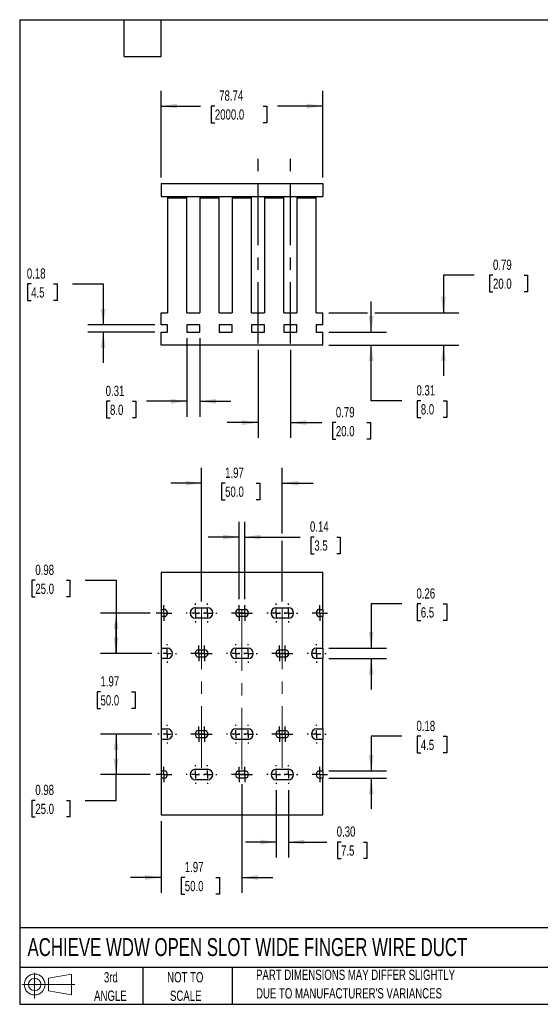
# Model space of a CAD drawing. Header units: inches. Extents: x 0.7 to 32.2, y 0.7 to 24.8.
# Tile 1 of 2: x 0.7 to 13.4, y 0.7 to 24.8. Entities that reach past the tile are written whole.
import ezdxf

# ---------------------------------------------------------------- set-up
doc = ezdxf.new("R2010")
doc.units = ezdxf.units.IN
doc.header["$LTSCALE"] = 3
doc.header["$MEASUREMENT"] = 0
doc.linetypes.add('CENTERX2', pattern=[0.8, 0.5, -0.1, 0.1, -0.1])
doc.layers.add('CENTER', color=40, linetype='CENTERX2')
doc.layers.add('SLD-DEFPOINTS', color=7, linetype='Continuous')
doc.layers.add('DIMENSIONS', color=140, linetype='Continuous', lineweight=25)
doc.layers.add('TEXT', color=140, linetype='Continuous', lineweight=25)
doc.styles.add('SLDTEXTSTYLE0', font='TXT', dxfattribs={"width": 0.7})
doc.dimstyles.new('SLDDIMSTYLE0', dxfattribs={"dimtxt": 0.254883, "dimasz": 0.39, "dimexe": 0, "dimexo": 0.0625, "dimgap": 0.063721, "dimtad": 0, "dimtih": 1, "dimtoh": 1, "dimrnd": 1e-09, "dimzin": 12, "dimdsep": 46, "dimtxsty": 'SLDTEXTSTYLE0', "dimsah": 1, "dimcen": 0.09, "dimadec": 0, "dimazin": 3, "dimtfac": 1, "dimtofl": 0, "dimtmove": 0, "dimatfit": 3, "dimfxl": 0, "dimfrac": 2, "dimtolj": 1, "dimtzin": 12, "dimarcsym": 0})
doc.dimstyles.new('SLDDIMSTYLE1', dxfattribs={"dimtxt": 0.254883, "dimasz": 0.39, "dimexe": 0, "dimexo": 0.0625, "dimgap": 0.063721, "dimtad": 0, "dimtih": 1, "dimtoh": 1, "dimrnd": 1e-09, "dimdsep": 46, "dimtxsty": 'SLDTEXTSTYLE0', "dimsah": 1, "dimcen": 0.09, "dimadec": 0, "dimazin": 2, "dimtfac": 1, "dimtmove": 0, "dimatfit": 0, "dimfxl": 0, "dimfrac": 2, "dimtolj": 1, "dimtzin": 12, "dimarcsym": 0})
doc.dimstyles.new('SLDDIMSTYLE2', dxfattribs={"dimtxt": 0.254883, "dimasz": 0.39, "dimexe": 0, "dimexo": 0.0625, "dimgap": 0.063721, "dimtad": 0, "dimtih": 1, "dimtoh": 1, "dimrnd": 1e-09, "dimzin": 12, "dimdsep": 46, "dimtxsty": 'SLDTEXTSTYLE0', "dimsah": 1, "dimcen": 0.09, "dimadec": 0, "dimazin": 3, "dimtfac": 1, "dimtmove": 0, "dimatfit": 0, "dimfxl": 0, "dimfrac": 2, "dimtolj": 1, "dimtzin": 12, "dimarcsym": 0})
doc.dimstyles.new('SLDDIMSTYLE3', dxfattribs={"dimtxt": 0.254883, "dimasz": 0.39, "dimexe": 0, "dimexo": 0.0625, "dimgap": 0.063721, "dimtad": 0, "dimtih": 1, "dimtoh": 1, "dimrnd": 1e-09, "dimzin": 0, "dimdsep": 46, "dimtxsty": 'SLDTEXTSTYLE0', "dimsah": 1, "dimcen": 0.09, "dimadec": 0, "dimazin": 0, "dimtfac": 1, "dimtmove": 0, "dimatfit": 0, "dimfxl": 0, "dimfrac": 2, "dimtolj": 1, "dimtzin": 12, "dimarcsym": 0})
doc.dimstyles.new('SLDDIMSTYLE4', dxfattribs={"dimtxt": 0.254883, "dimasz": 0.39, "dimexe": 0, "dimexo": 0.0625, "dimgap": 0.063721, "dimtad": 0, "dimtih": 1, "dimtoh": 1, "dimrnd": 1e-09, "dimdsep": 46, "dimtxsty": 'SLDTEXTSTYLE0', "dimsah": 1, "dimcen": 0.09, "dimadec": 0, "dimazin": 2, "dimtfac": 1, "dimtofl": 0, "dimtmove": 0, "dimatfit": 3, "dimfxl": 0, "dimfrac": 2, "dimtolj": 1, "dimtzin": 12, "dimarcsym": 0})

# ---------------------------------------------------------------- blocks, each defined once
blk = doc.blocks.new('Block11')
at = {"color": 7, "linetype": 'Continuous', "lineweight": 18}
for p, q in [((0.306, 0.627), (0.306, 0)), ((0.647, 0.492), (1.202, 0.594)), ((0.647, 0.189), (0.647, 0.492)), ((1.202, 0.594), (1.202, 0.086)), ((0, 0.34), (1.284, 0.34)), ((0.647, 0.189), (1.202, 0.086))]:
    blk.add_line(p, q, dxfattribs=at)
for radius in [0.254, 0.152]:
    blk.add_circle((0.306, 0.34), radius, dxfattribs=at)
blk = doc.blocks.new('Block12')
at = {"layer": 'SLD-DEFPOINTS'}
blk.add_blockref('Block11', (0, 0), dxfattribs=at)
blk = doc.blocks.new('_D')
at = {"layer": 'DIMENSIONS'}
for p, q in [((4.197, 20.906), (4.197, 23.02)), ((8.134, 20.906), (8.134, 23.02)), ((4.197, 22.645), (5.16, 22.645)), ((5.506, 22.645), (5.42, 22.645)), ((5.42, 22.645), (5.42, 22.24)), ((6.687, 22.645), (6.773, 22.645)), ((6.773, 22.645), (6.773, 22.24)), ((8.134, 22.645), (7.032, 22.645)), ((5.42, 22.24), (5.506, 22.24)), ((6.773, 22.24), (6.687, 22.24))]:
    blk.add_line(p, q, dxfattribs=at)
for points in [[(4.197, 22.645), (4.587, 22.585), (4.587, 22.705)], [(8.134, 22.645), (7.744, 22.705), (7.744, 22.585)]]:
    blk.add_solid(points, dxfattribs=at)
at = {"layer": 'DIMENSIONS', "char_height": 0.25, "attachment_point": 1, "style": 'SLDTEXTSTYLE0'}
for s, insert in [('78.74', (5.612, 23.025)), ('2000.0', (5.506, 22.563))]:
    blk.add_mtext(s, dxfattribs=dict(at, insert=insert))
blk = doc.blocks.new('_D_1')
at = {"layer": 'DIMENSIONS'}
for p, q in [((6.56, 16.706), (6.56, 14.554)), ((7.347, 16.706), (7.347, 14.554)), ((6.56, 14.929), (5.81, 14.929)), ((7.347, 14.929), (8.11, 14.929)), ((8.455, 14.929), (8.369, 14.929)), ((8.369, 14.929), (8.369, 14.524)), ((9.212, 14.929), (9.298, 14.929)), ((9.298, 14.929), (9.298, 14.524)), ((8.369, 14.524), (8.455, 14.524)), ((9.298, 14.524), (9.212, 14.524))]:
    blk.add_line(p, q, dxfattribs=at)
for points in [[(6.56, 14.929), (6.17, 14.989), (6.17, 14.869)], [(7.347, 14.929), (7.737, 14.869), (7.737, 14.989)]]:
    blk.add_solid(points, dxfattribs=at)
at = {"layer": 'DIMENSIONS', "char_height": 0.25, "attachment_point": 1, "style": 'SLDTEXTSTYLE0'}
for s, insert in [('0.79', (8.455, 15.308)), ('20.0', (8.455, 14.846))]:
    blk.add_mtext(s, dxfattribs=dict(at, insert=insert))
blk = doc.blocks.new('_D_2')
at = {"layer": 'DIMENSIONS'}
for p, q in [((4.827, 16.984), (4.827, 15.073)), ((5.142, 16.984), (5.142, 15.073)), ((2.951, 15.448), (2.865, 15.448)), ((2.865, 15.448), (2.865, 15.043)), ((3.496, 15.448), (3.582, 15.448)), ((3.582, 15.448), (3.582, 15.043)), ((4.827, 15.448), (3.842, 15.448)), ((5.142, 15.448), (5.892, 15.448)), ((2.865, 15.043), (2.951, 15.043)), ((3.582, 15.043), (3.496, 15.043))]:
    blk.add_line(p, q, dxfattribs=at)
for points in [[(4.827, 15.448), (4.437, 15.508), (4.437, 15.388)], [(5.142, 15.448), (5.532, 15.388), (5.532, 15.508)]]:
    blk.add_solid(points, dxfattribs=at)
at = {"layer": 'DIMENSIONS', "char_height": 0.25, "attachment_point": 1, "style": 'SLDTEXTSTYLE0'}
for s, insert in [('0.31', (2.845, 15.827)), ('8.0', (2.951, 15.365))]:
    blk.add_mtext(s, dxfattribs=dict(at, insert=insert))
blk = doc.blocks.new('_D_3')
at = {"layer": 'DIMENSIONS'}
for p, q in [((1.03, 18.31), (0.944, 18.31)), ((0.944, 18.31), (0.944, 17.905)), ((1.575, 18.31), (1.661, 18.31)), ((1.661, 18.31), (1.661, 17.905)), ((2.035, 18.31), (2.785, 18.31)), ((2.785, 18.31), (2.785, 17.311)), ((0.944, 17.905), (1.03, 17.905)), ((1.661, 17.905), (1.575, 17.905)), ((4.047, 17.311), (2.41, 17.311)), ((4.047, 17.134), (2.41, 17.134)), ((2.785, 17.134), (2.785, 16.384))]:
    blk.add_line(p, q, dxfattribs=at)
for points in [[(2.785, 17.311), (2.845, 17.701), (2.725, 17.701)], [(2.785, 17.134), (2.725, 16.744), (2.845, 16.744)]]:
    blk.add_solid(points, dxfattribs=at)
at = {"layer": 'DIMENSIONS', "char_height": 0.25, "attachment_point": 1, "style": 'SLDTEXTSTYLE0'}
for s, insert in [('0.18', (0.924, 18.689)), ('4.5', (1.03, 18.227))]:
    blk.add_mtext(s, dxfattribs=dict(at, insert=insert))
blk = doc.blocks.new('_D_4')
at = {"layer": 'DIMENSIONS'}
for p, q in [((9.316, 17.134), (9.316, 17.884)), ((8.284, 17.134), (9.691, 17.134)), ((8.284, 16.819), (9.691, 16.819)), ((9.316, 15.46), (9.316, 16.819)), ((10.066, 15.46), (9.316, 15.46)), ((10.525, 15.46), (10.439, 15.46)), ((10.439, 15.46), (10.439, 15.055)), ((11.07, 15.46), (11.156, 15.46)), ((11.156, 15.46), (11.156, 15.055)), ((10.439, 15.055), (10.525, 15.055)), ((11.156, 15.055), (11.07, 15.055))]:
    blk.add_line(p, q, dxfattribs=at)
for points in [[(9.316, 17.134), (9.376, 17.524), (9.256, 17.524)], [(9.316, 16.819), (9.256, 16.429), (9.376, 16.429)]]:
    blk.add_solid(points, dxfattribs=at)
at = {"layer": 'DIMENSIONS', "char_height": 0.25, "attachment_point": 1, "style": 'SLDTEXTSTYLE0'}
for s, insert in [('0.31', (10.419, 15.84)), ('8.0', (10.525, 15.378))]:
    blk.add_mtext(s, dxfattribs=dict(at, insert=insert))
blk = doc.blocks.new('_D_5')
at = {"layer": 'DIMENSIONS'}
for p, q in [((11.825, 18.523), (11.075, 18.523)), ((11.075, 18.523), (11.075, 17.606)), ((12.284, 18.523), (12.198, 18.523)), ((12.198, 18.523), (12.198, 18.118)), ((13.041, 18.523), (13.127, 18.523)), ((13.127, 18.523), (13.127, 18.118)), ((12.198, 18.118), (12.284, 18.118)), ((13.127, 18.118), (13.041, 18.118)), ((8.284, 17.606), (9.226, 17.606)), ((9.406, 17.606), (11.45, 17.606)), ((8.284, 16.819), (11.45, 16.819)), ((11.075, 16.819), (11.075, 16.069))]:
    blk.add_line(p, q, dxfattribs=at)
for points in [[(11.075, 17.606), (11.135, 17.996), (11.015, 17.996)], [(11.075, 16.819), (11.015, 16.429), (11.135, 16.429)]]:
    blk.add_solid(points, dxfattribs=at)
at = {"layer": 'DIMENSIONS', "char_height": 0.25, "attachment_point": 1, "style": 'SLDTEXTSTYLE0'}
for s, insert in [('0.79', (12.284, 18.902)), ('20.0', (12.284, 18.44))]:
    blk.add_mtext(s, dxfattribs=dict(at, insert=insert))
blk = doc.blocks.new('_D_10')
at = {"layer": 'DIMENSIONS'}
for p, q in [((5.182, 10.566), (5.182, 13.828)), ((7.15, 12.229), (7.15, 13.828)), ((5.182, 13.453), (4.432, 13.453)), ((5.756, 13.453), (5.671, 13.453)), ((5.671, 13.453), (5.671, 13.048)), ((6.514, 13.453), (6.599, 13.453)), ((6.599, 13.453), (6.599, 13.048)), ((7.15, 13.453), (7.9, 13.453)), ((5.671, 13.048), (5.756, 13.048)), ((6.599, 13.048), (6.514, 13.048)), ((7.15, 10.566), (7.15, 12.049))]:
    blk.add_line(p, q, dxfattribs=at)
for points in [[(5.182, 13.453), (4.792, 13.513), (4.792, 13.393)], [(7.15, 13.453), (7.54, 13.393), (7.54, 13.513)]]:
    blk.add_solid(points, dxfattribs=at)
at = {"layer": 'DIMENSIONS', "char_height": 0.25, "attachment_point": 1, "style": 'SLDTEXTSTYLE0'}
for s, insert in [('1.97', (5.756, 13.832)), ('50.0', (5.756, 13.37))]:
    blk.add_mtext(s, dxfattribs=dict(at, insert=insert))
blk = doc.blocks.new('_D_11')
at = {"layer": 'DIMENSIONS'}
for p, q in [((6.166, 6.112), (6.166, 3.466)), ((4.197, 5.216), (4.197, 3.466)), ((4.197, 3.841), (3.447, 3.841)), ((4.774, 3.841), (4.689, 3.841)), ((4.689, 3.841), (4.689, 3.436)), ((5.532, 3.841), (5.617, 3.841)), ((5.617, 3.841), (5.617, 3.436)), ((6.166, 3.841), (6.916, 3.841)), ((4.689, 3.436), (4.774, 3.436)), ((5.617, 3.436), (5.532, 3.436))]:
    blk.add_line(p, q, dxfattribs=at)
for points in [[(4.197, 3.841), (3.807, 3.901), (3.807, 3.781)], [(6.166, 3.841), (6.556, 3.781), (6.556, 3.901)]]:
    blk.add_solid(points, dxfattribs=at)
at = {"layer": 'DIMENSIONS', "char_height": 0.25, "attachment_point": 1, "style": 'SLDTEXTSTYLE0'}
for s, insert in [('1.97', (4.774, 4.221)), ('50.0', (4.774, 3.758))]:
    blk.add_mtext(s, dxfattribs=dict(at, insert=insert))
blk = doc.blocks.new('_D_12')
at = {"layer": 'DIMENSIONS'}
for p, q in [((10.066, 10.511), (9.316, 10.511)), ((9.316, 10.511), (9.316, 9.431)), ((10.525, 10.511), (10.439, 10.511)), ((10.439, 10.511), (10.439, 10.106)), ((11.07, 10.511), (11.156, 10.511)), ((11.156, 10.511), (11.156, 10.106)), ((10.439, 10.106), (10.525, 10.106)), ((11.156, 10.106), (11.07, 10.106)), ((8.284, 9.431), (9.691, 9.431)), ((8.284, 9.175), (9.691, 9.175)), ((9.316, 9.175), (9.316, 8.425))]:
    blk.add_line(p, q, dxfattribs=at)
for points in [[(9.316, 9.431), (9.376, 9.821), (9.256, 9.821)], [(9.316, 9.175), (9.256, 8.785), (9.376, 8.785)]]:
    blk.add_solid(points, dxfattribs=at)
at = {"layer": 'DIMENSIONS', "char_height": 0.25, "attachment_point": 1, "style": 'SLDTEXTSTYLE0'}
for s, insert in [('0.26', (10.419, 10.89)), ('6.5', (10.525, 10.428))]:
    blk.add_mtext(s, dxfattribs=dict(at, insert=insert))
blk = doc.blocks.new('_D_13')
at = {"layer": 'DIMENSIONS'}
for p, q in [((10.066, 7.282), (9.316, 7.282)), ((9.316, 7.282), (9.316, 6.439)), ((10.525, 7.282), (10.439, 7.282)), ((10.439, 7.282), (10.439, 6.877)), ((11.07, 7.282), (11.156, 7.282)), ((11.156, 7.282), (11.156, 6.877)), ((10.439, 6.877), (10.525, 6.877)), ((11.156, 6.877), (11.07, 6.877)), ((8.284, 6.439), (9.691, 6.439)), ((8.284, 6.262), (9.691, 6.262)), ((9.316, 6.262), (9.316, 5.512))]:
    blk.add_line(p, q, dxfattribs=at)
for points in [[(9.316, 6.439), (9.376, 6.829), (9.256, 6.829)], [(9.316, 6.262), (9.256, 5.872), (9.376, 5.872)]]:
    blk.add_solid(points, dxfattribs=at)
at = {"layer": 'DIMENSIONS', "char_height": 0.25, "attachment_point": 1, "style": 'SLDTEXTSTYLE0'}
for s, insert in [('0.18', (10.419, 7.661)), ('4.5', (10.525, 7.199))]:
    blk.add_mtext(s, dxfattribs=dict(at, insert=insert))
blk = doc.blocks.new('_D_14')
at = {"layer": 'DIMENSIONS'}
for p, q in [((7.003, 5.973), (7.003, 4.33)), ((7.298, 5.973), (7.298, 4.33)), ((7.003, 4.705), (6.253, 4.705)), ((7.298, 4.705), (8.237, 4.705)), ((8.582, 4.705), (8.497, 4.705)), ((8.497, 4.705), (8.497, 4.3)), ((9.128, 4.705), (9.213, 4.705)), ((9.213, 4.705), (9.213, 4.3)), ((8.497, 4.3), (8.582, 4.3)), ((9.213, 4.3), (9.128, 4.3))]:
    blk.add_line(p, q, dxfattribs=at)
for points in [[(7.003, 4.705), (6.613, 4.765), (6.613, 4.645)], [(7.298, 4.705), (7.688, 4.645), (7.688, 4.765)]]:
    blk.add_solid(points, dxfattribs=at)
at = {"layer": 'DIMENSIONS', "char_height": 0.25, "attachment_point": 1, "style": 'SLDTEXTSTYLE0'}
for s, insert in [('0.30', (8.476, 5.085)), ('7.5', (8.582, 4.622))]:
    blk.add_mtext(s, dxfattribs=dict(at, insert=insert))
blk = doc.blocks.new('_D_15')
at = {"layer": 'DIMENSIONS'}
for p, q in [((6.097, 10.626), (6.097, 12.514)), ((6.235, 10.626), (6.235, 12.514)), ((6.097, 12.139), (5.347, 12.139)), ((6.235, 12.139), (7.585, 12.139)), ((7.93, 12.139), (7.845, 12.139)), ((7.845, 12.139), (7.845, 11.734)), ((8.476, 12.139), (8.561, 12.139)), ((8.561, 12.139), (8.561, 11.734)), ((7.845, 11.734), (7.93, 11.734)), ((8.561, 11.734), (8.476, 11.734))]:
    blk.add_line(p, q, dxfattribs=at)
for points in [[(6.097, 12.139), (5.707, 12.199), (5.707, 12.079)], [(6.235, 12.139), (6.625, 12.079), (6.625, 12.199)]]:
    blk.add_solid(points, dxfattribs=at)
at = {"layer": 'DIMENSIONS', "char_height": 0.25, "attachment_point": 1, "style": 'SLDTEXTSTYLE0'}
for s, insert in [('0.14', (7.824, 12.519)), ('3.5', (7.93, 12.057))]:
    blk.add_mtext(s, dxfattribs=dict(at, insert=insert))
blk = doc.blocks.new('_D_16')
at = {"layer": 'DIMENSIONS'}
for p, q in [((1.131, 11.086), (1.046, 11.086)), ((1.046, 11.086), (1.046, 10.68)), ((1.889, 11.086), (1.974, 11.086)), ((1.974, 11.086), (1.974, 10.68)), ((2.348, 11.086), (3.098, 11.086)), ((3.098, 11.086), (3.098, 10.288)), ((1.046, 10.68), (1.131, 10.68)), ((1.974, 10.68), (1.889, 10.68)), ((3.928, 10.288), (2.723, 10.288)), ((3.098, 10.288), (3.098, 9.303)), ((3.967, 9.303), (2.723, 9.303))]:
    blk.add_line(p, q, dxfattribs=at)
for points in [[(3.098, 10.288), (3.038, 9.898), (3.158, 9.898)], [(3.098, 9.303), (3.158, 9.693), (3.038, 9.693)]]:
    blk.add_solid(points, dxfattribs=at)
at = {"layer": 'DIMENSIONS', "char_height": 0.25, "attachment_point": 1, "style": 'SLDTEXTSTYLE0'}
for s, insert in [('0.98', (1.131, 11.465)), ('25.0', (1.131, 11.003))]:
    blk.add_mtext(s, dxfattribs=dict(at, insert=insert))
blk = doc.blocks.new('_D_17')
at = {"layer": 'DIMENSIONS'}
for p, q in [((3.967, 7.335), (2.723, 7.335)), ((3.098, 7.335), (3.098, 6.351)), ((3.928, 6.351), (2.723, 6.351)), ((3.098, 5.721), (3.098, 6.351)), ((1.131, 5.721), (1.046, 5.721)), ((1.046, 5.721), (1.046, 5.316)), ((1.889, 5.721), (1.974, 5.721)), ((1.974, 5.721), (1.974, 5.316)), ((2.348, 5.721), (3.098, 5.721)), ((1.046, 5.316), (1.131, 5.316)), ((1.974, 5.316), (1.889, 5.316))]:
    blk.add_line(p, q, dxfattribs=at)
for points in [[(3.098, 7.335), (3.038, 6.945), (3.158, 6.945)], [(3.098, 6.351), (3.158, 6.741), (3.038, 6.741)]]:
    blk.add_solid(points, dxfattribs=at)
at = {"layer": 'DIMENSIONS', "char_height": 0.25, "attachment_point": 1, "style": 'SLDTEXTSTYLE0'}
for s, insert in [('0.98', (1.131, 6.101)), ('25.0', (1.131, 5.639))]:
    blk.add_mtext(s, dxfattribs=dict(at, insert=insert))
blk = doc.blocks.new('_D_18')
at = {"layer": 'DIMENSIONS'}
for p, q in [((3.098, 9.303), (3.098, 10.053)), ((3.967, 9.303), (2.723, 9.303)), ((2.719, 8.368), (2.634, 8.368)), ((2.634, 8.368), (2.634, 7.963)), ((3.477, 8.368), (3.562, 8.368)), ((3.562, 8.368), (3.562, 7.963)), ((2.634, 7.963), (2.719, 7.963)), ((3.562, 7.963), (3.477, 7.963)), ((3.967, 7.335), (2.723, 7.335)), ((3.098, 7.335), (3.098, 6.585))]:
    blk.add_line(p, q, dxfattribs=at)
for points in [[(3.098, 9.303), (3.158, 9.693), (3.038, 9.693)], [(3.098, 7.335), (3.038, 6.945), (3.158, 6.945)]]:
    blk.add_solid(points, dxfattribs=at)
at = {"layer": 'DIMENSIONS', "char_height": 0.25, "attachment_point": 1, "style": 'SLDTEXTSTYLE0'}
for s, insert in [('1.97', (2.719, 8.748)), ('50.0', (2.719, 8.285))]:
    blk.add_mtext(s, dxfattribs=dict(at, insert=insert))
blk = doc.blocks.new('SW_CENTERMARKSYMBOL_0')
at = {"layer": 'CENTER', "color": 0}
for p, q in [((-0.1, 0), (-0.189, 0)), ((0, 0), (-0.1, 0)), ((0, 0.1), (0, 0.189)), ((0, 0), (0, 0.1)), ((0, 0), (0, -0.1)), ((0, 0), (0.1, 0)), ((0.1, 0), (0.189, 0)), ((0, -0.1), (0, -0.189))]:
    blk.add_line(p, q, dxfattribs=at)
blk = doc.blocks.new('SW_CENTERMARKSYMBOL_1')
at = {"layer": 'CENTER', "color": 0}
for p, q in [((-0.2, 0), (-0.228, 0)), ((0, 0), (-0.1, 0)), ((0, 0.2), (0, 0.228)), ((0, 0), (0, 0.1)), ((0, 0), (0, -0.1)), ((0, 0), (0.1, 0)), ((0.2, 0), (0.228, 0)), ((0, -0.2), (0, -0.228))]:
    blk.add_line(p, q, dxfattribs=at)
blk = doc.blocks.new('SW_CENTERMARKSYMBOL_2')
at = {"layer": 'CENTER', "color": 0}
for p, q in [((-0.2, 0), (-0.228, 0)), ((0, 0), (-0.1, 0)), ((0, 0.2), (0, 0.228)), ((0, 0), (0, 0.1)), ((0, 0), (0, -0.1)), ((0, 0), (0.1, 0)), ((0.2, 0), (0.228, 0)), ((0, -0.2), (0, -0.228))]:
    blk.add_line(p, q, dxfattribs=at)
blk = doc.blocks.new('SW_CENTERMARKSYMBOL_3')
at = {"layer": 'CENTER', "color": 0}
for p, q in [((-0.1, 0), (-0.189, 0)), ((0, 0), (-0.1, 0)), ((0, 0.1), (0, 0.189)), ((0, 0), (0, 0.1)), ((0, 0), (0, -0.1)), ((0, 0), (0.1, 0)), ((0.1, 0), (0.189, 0)), ((0, -0.1), (0, -0.189))]:
    blk.add_line(p, q, dxfattribs=at)
blk = doc.blocks.new('SW_CENTERMARKSYMBOL_4')
at = {"layer": 'CENTER', "color": 0}
for p, q in [((-0.2, 0), (-0.228, 0)), ((0, 0), (-0.1, 0)), ((0, 0.2), (0, 0.228)), ((0, 0), (0, 0.1)), ((0, 0), (0, -0.1)), ((0, 0), (0.1, 0)), ((0.2, 0), (0.228, 0)), ((0, -0.2), (0, -0.228))]:
    blk.add_line(p, q, dxfattribs=at)
blk = doc.blocks.new('SW_CENTERMARKSYMBOL_5')
at = {"layer": 'CENTER', "color": 0}
for p, q in [((-0.2, 0), (-0.228, 0)), ((0, 0), (-0.1, 0)), ((0, 0.2), (0, 0.228)), ((0, 0), (0, 0.1)), ((0, 0), (0, -0.1)), ((0, 0), (0.1, 0)), ((0.2, 0), (0.228, 0)), ((0, -0.2), (0, -0.228))]:
    blk.add_line(p, q, dxfattribs=at)
blk = doc.blocks.new('SW_CENTERMARKSYMBOL_6')
at = {"layer": 'CENTER', "color": 0}
for p, q in [((-0.1, 0), (-0.189, 0)), ((0, 0), (-0.1, 0)), ((0, 0.1), (0, 0.189)), ((0, 0), (0, 0.1)), ((0, 0), (0, -0.1)), ((0, 0), (0.1, 0)), ((0.1, 0), (0.189, 0)), ((0, -0.1), (0, -0.189))]:
    blk.add_line(p, q, dxfattribs=at)
blk = doc.blocks.new('SW_CENTERMARKSYMBOL_7')
at = {"layer": 'CENTER', "color": 0}
for p, q in [((-0.1, 0), (-0.189, 0)), ((0, 0), (-0.1, 0)), ((0, 0.1), (0, 0.189)), ((0, 0), (0, 0.1)), ((0, 0), (0, -0.1)), ((0, 0), (0.1, 0)), ((0.1, 0), (0.189, 0)), ((0, -0.1), (0, -0.189))]:
    blk.add_line(p, q, dxfattribs=at)
blk = doc.blocks.new('SW_CENTERMARKSYMBOL_8')
at = {"layer": 'CENTER', "color": 0}
for p, q in [((-0.1, 0), (-0.189, 0)), ((0, 0), (-0.1, 0)), ((0, 0.1), (0, 0.189)), ((0, 0), (0, 0.1)), ((0, 0), (0, -0.1)), ((0, 0), (0.1, 0)), ((0.1, 0), (0.189, 0)), ((0, -0.1), (0, -0.189))]:
    blk.add_line(p, q, dxfattribs=at)
blk = doc.blocks.new('SW_CENTERMARKSYMBOL_9')
at = {"layer": 'CENTER', "color": 0}
for p, q in [((-0.1, 0), (-0.189, 0)), ((0, 0), (-0.1, 0)), ((0, 0.1), (0, 0.189)), ((0, 0), (0, 0.1)), ((0, 0), (0, -0.1)), ((0, 0), (0.1, 0)), ((0.1, 0), (0.189, 0)), ((0, -0.1), (0, -0.189))]:
    blk.add_line(p, q, dxfattribs=at)
blk = doc.blocks.new('SW_CENTERMARKSYMBOL_10')
at = {"layer": 'CENTER', "color": 0}
for p, q in [((-0.2, 0), (-0.228, 0)), ((0, 0), (-0.1, 0)), ((0, 0.2), (0, 0.228)), ((0, 0), (0, 0.1)), ((0, 0), (0, -0.1)), ((0, 0), (0.1, 0)), ((0.2, 0), (0.228, 0)), ((0, -0.2), (0, -0.228))]:
    blk.add_line(p, q, dxfattribs=at)
blk = doc.blocks.new('SW_CENTERMARKSYMBOL_11')
at = {"layer": 'CENTER', "color": 0}
for p, q in [((-0.2, 0), (-0.228, 0)), ((0, 0), (-0.1, 0)), ((0, 0.2), (0, 0.228)), ((0, 0), (0, 0.1)), ((0, 0), (0, -0.1)), ((0, 0), (0.1, 0)), ((0.2, 0), (0.228, 0)), ((0, -0.2), (0, -0.228))]:
    blk.add_line(p, q, dxfattribs=at)
blk = doc.blocks.new('SW_CENTERMARKSYMBOL_12')
at = {"layer": 'CENTER', "color": 0}
for p, q in [((-0.1, 0), (-0.189, 0)), ((0, 0), (-0.1, 0)), ((0, 0.1), (0, 0.189)), ((0, 0), (0, 0.1)), ((0, 0), (0, -0.1)), ((0, 0), (0.1, 0)), ((0.1, 0), (0.189, 0)), ((0, -0.1), (0, -0.189))]:
    blk.add_line(p, q, dxfattribs=at)
blk = doc.blocks.new('SW_CENTERMARKSYMBOL_13')
at = {"layer": 'CENTER', "color": 0}
for p, q in [((-0.1, 0), (-0.189, 0)), ((0, 0), (-0.1, 0)), ((0, 0.1), (0, 0.189)), ((0, 0), (0, 0.1)), ((0, 0), (0, -0.1)), ((0, 0), (0.1, 0)), ((0.1, 0), (0.189, 0)), ((0, -0.1), (0, -0.189))]:
    blk.add_line(p, q, dxfattribs=at)
blk = doc.blocks.new('SW_CENTERMARKSYMBOL_14')
at = {"layer": 'CENTER', "color": 0}
for p, q in [((-0.2, 0), (-0.228, 0)), ((0, 0), (-0.1, 0)), ((0, 0.2), (0, 0.228)), ((0, 0), (0, 0.1)), ((0, 0), (0, -0.1)), ((0, 0), (0.1, 0)), ((0.2, 0), (0.228, 0)), ((0, -0.2), (0, -0.228))]:
    blk.add_line(p, q, dxfattribs=at)
blk = doc.blocks.new('SW_CENTERMARKSYMBOL_15')
at = {"layer": 'CENTER', "color": 0}
for p, q in [((-0.2, 0), (-0.228, 0)), ((0, 0), (-0.1, 0)), ((0, 0.2), (0, 0.228)), ((0, 0), (0, 0.1)), ((0, 0), (0, -0.1)), ((0, 0), (0.1, 0)), ((0.2, 0), (0.228, 0)), ((0, -0.2), (0, -0.228))]:
    blk.add_line(p, q, dxfattribs=at)
blk = doc.blocks.new('SW_CENTERMARKSYMBOL_16')
at = {"layer": 'CENTER', "color": 0}
for p, q in [((-0.2, 0), (-0.228, 0)), ((0, 0), (-0.1, 0)), ((0, 0.2), (0, 0.228)), ((0, 0), (0, 0.1)), ((0, 0), (0, -0.1)), ((0, 0), (0.1, 0)), ((0.2, 0), (0.228, 0)), ((0, -0.2), (0, -0.228))]:
    blk.add_line(p, q, dxfattribs=at)
blk = doc.blocks.new('SW_CENTERMARKSYMBOL_17')
at = {"layer": 'CENTER', "color": 0}
for p, q in [((-0.2, 0), (-0.228, 0)), ((0, 0), (-0.1, 0)), ((0, 0.2), (0, 0.228)), ((0, 0), (0, 0.1)), ((0, 0), (0, -0.1)), ((0, 0), (0.1, 0)), ((0.2, 0), (0.228, 0)), ((0, -0.2), (0, -0.228))]:
    blk.add_line(p, q, dxfattribs=at)
blk = doc.blocks.new('SW_CENTERMARKSYMBOL_18')
at = {"layer": 'CENTER', "color": 0}
for p, q in [((-0.1, 0), (-0.189, 0)), ((0, 0), (-0.1, 0)), ((0, 0.1), (0, 0.189)), ((0, 0), (0, 0.1)), ((0, 0), (0, -0.1)), ((0, 0), (0.1, 0)), ((0.1, 0), (0.189, 0)), ((0, -0.1), (0, -0.189))]:
    blk.add_line(p, q, dxfattribs=at)
blk = doc.blocks.new('SW_CENTERMARKSYMBOL_19')
at = {"layer": 'CENTER', "color": 0}
for p, q in [((-0.1, 0), (-0.189, 0)), ((0, 0), (-0.1, 0)), ((0, 0.1), (0, 0.189)), ((0, 0), (0, 0.1)), ((0, 0), (0, -0.1)), ((0, 0), (0.1, 0)), ((0.1, 0), (0.189, 0)), ((0, -0.1), (0, -0.189))]:
    blk.add_line(p, q, dxfattribs=at)
blk = doc.blocks.new('SW_CENTERMARKSYMBOL_20')
at = {"layer": 'CENTER', "color": 0}
for p, q in [((-0.2, 0), (-0.228, 0)), ((0, 0), (-0.1, 0)), ((0, 0.2), (0, 0.228)), ((0, 0), (0, 0.1)), ((0, 0), (0, -0.1)), ((0, 0), (0.1, 0)), ((0.2, 0), (0.228, 0)), ((0, -0.2), (0, -0.228))]:
    blk.add_line(p, q, dxfattribs=at)
blk = doc.blocks.new('SW_CENTERMARKSYMBOL_21')
at = {"layer": 'CENTER', "color": 0}
for p, q in [((-0.2, 0), (-0.228, 0)), ((0, 0), (-0.1, 0)), ((0, 0.2), (0, 0.228)), ((0, 0), (0, 0.1)), ((0, 0), (0, -0.1)), ((0, 0), (0.1, 0)), ((0.2, 0), (0.228, 0)), ((0, -0.2), (0, -0.228))]:
    blk.add_line(p, q, dxfattribs=at)
blk = doc.blocks.new('SW_CENTERMARKSYMBOL_22')
at = {"layer": 'CENTER', "color": 0}
for p, q in [((-0.1, 0), (-0.189, 0)), ((0, 0), (-0.1, 0)), ((0, 0.1), (0, 0.189)), ((0, 0), (0, 0.1)), ((0, 0), (0, -0.1)), ((0, 0), (0.1, 0)), ((0.1, 0), (0.189, 0)), ((0, -0.1), (0, -0.189))]:
    blk.add_line(p, q, dxfattribs=at)
blk = doc.blocks.new('SW_CENTERMARKSYMBOL_23')
at = {"layer": 'CENTER', "color": 0}
for p, q in [((-0.1, 0), (-0.189, 0)), ((0, 0), (-0.1, 0)), ((0, 0.1), (0, 0.189)), ((0, 0), (0, 0.1)), ((0, 0), (0, -0.1)), ((0, 0), (0.1, 0)), ((0.1, 0), (0.189, 0)), ((0, -0.1), (0, -0.189))]:
    blk.add_line(p, q, dxfattribs=at)
blk = doc.blocks.new('SW_CENTERMARKSYMBOL_24')
at = {"layer": 'CENTER', "color": 0}
for p, q in [((-0.1, 0), (-0.189, 0)), ((0, 0), (-0.1, 0)), ((0, 0.1), (0, 0.189)), ((0, 0), (0, 0.1)), ((0, 0), (0, -0.1)), ((0, 0), (0.1, 0)), ((0.1, 0), (0.189, 0)), ((0, -0.1), (0, -0.189))]:
    blk.add_line(p, q, dxfattribs=at)
blk = doc.blocks.new('SW_CENTERMARKSYMBOL_25')
at = {"layer": 'CENTER', "color": 0}
for p, q in [((-0.1, 0), (-0.189, 0)), ((0, 0), (-0.1, 0)), ((0, 0.1), (0, 0.189)), ((0, 0), (0, 0.1)), ((0, 0), (0, -0.1)), ((0, 0), (0.1, 0)), ((0.1, 0), (0.189, 0)), ((0, -0.1), (0, -0.189))]:
    blk.add_line(p, q, dxfattribs=at)
blk = doc.blocks.new('SW_CENTERMARKSYMBOL_26')
at = {"layer": 'CENTER', "color": 0}
for p, q in [((-0.2, 0), (-0.228, 0)), ((0, 0), (-0.1, 0)), ((0, 0.2), (0, 0.228)), ((0, 0), (0, 0.1)), ((0, 0), (0, -0.1)), ((0, 0), (0.1, 0)), ((0.2, 0), (0.228, 0)), ((0, -0.2), (0, -0.228))]:
    blk.add_line(p, q, dxfattribs=at)
blk = doc.blocks.new('SW_CENTERMARKSYMBOL_27')
at = {"layer": 'CENTER', "color": 0}
for p, q in [((-0.2, 0), (-0.228, 0)), ((0, 0), (-0.1, 0)), ((0, 0.2), (0, 0.228)), ((0, 0), (0, 0.1)), ((0, 0), (0, -0.1)), ((0, 0), (0.1, 0)), ((0.2, 0), (0.228, 0)), ((0, -0.2), (0, -0.228))]:
    blk.add_line(p, q, dxfattribs=at)
blk = doc.blocks.new('SW_CENTERMARKSYMBOL_28')
at = {"layer": 'CENTER', "color": 0}
for p, q in [((-0.1, 0), (-0.189, 0)), ((0, 0), (-0.1, 0)), ((0, 0.1), (0, 0.189)), ((0, 0), (0, 0.1)), ((0, 0), (0, -0.1)), ((0, 0), (0.1, 0)), ((0.1, 0), (0.189, 0)), ((0, -0.1), (0, -0.189))]:
    blk.add_line(p, q, dxfattribs=at)
blk = doc.blocks.new('SW_CENTERMARKSYMBOL_29')
at = {"layer": 'CENTER', "color": 0}
for p, q in [((-0.2, 0), (-0.228, 0)), ((0, 0), (-0.1, 0)), ((0, 0.2), (0, 0.228)), ((0, 0), (0, 0.1)), ((0, 0), (0, -0.1)), ((0, 0), (0.1, 0)), ((0.2, 0), (0.228, 0)), ((0, -0.2), (0, -0.228))]:
    blk.add_line(p, q, dxfattribs=at)
blk = doc.blocks.new('SW_CENTERMARKSYMBOL_30')
at = {"layer": 'CENTER', "color": 0}
for p, q in [((-0.2, 0), (-0.228, 0)), ((0, 0), (-0.1, 0)), ((0, 0.2), (0, 0.228)), ((0, 0), (0, 0.1)), ((0, 0), (0, -0.1)), ((0, 0), (0.1, 0)), ((0.2, 0), (0.228, 0)), ((0, -0.2), (0, -0.228))]:
    blk.add_line(p, q, dxfattribs=at)
blk = doc.blocks.new('SW_CENTERMARKSYMBOL_31')
at = {"layer": 'CENTER', "color": 0}
for p, q in [((-0.1, 0), (-0.189, 0)), ((0, 0), (-0.1, 0)), ((0, 0.1), (0, 0.189)), ((0, 0), (0, 0.1)), ((0, 0), (0, -0.1)), ((0, 0), (0.1, 0)), ((0.1, 0), (0.189, 0)), ((0, -0.1), (0, -0.189))]:
    blk.add_line(p, q, dxfattribs=at)

msp = doc.modelspace()

# ---------------------------------------------------------------- linework, layer by layer
for p, q in [((4.197, 20.756), (8.134, 20.756)), ((4.197, 20.756), (4.197, 20.441)), ((8.134, 20.756), (8.134, 20.441)), ((4.197, 20.441), (8.134, 20.441)), ((4.355, 20.441), (4.355, 20.401)), ((4.827, 20.401), (4.355, 20.401)), ((4.355, 20.401), (4.355, 17.606)), ((4.827, 20.401), (4.827, 20.441)), ((4.827, 17.606), (4.827, 20.401)), ((5.142, 20.441), (5.142, 20.401)), ((5.615, 20.401), (5.142, 20.401)), ((5.142, 20.401), (5.142, 17.606)), ((5.615, 20.401), (5.615, 20.441)), ((5.615, 17.606), (5.615, 20.401)), ((5.93, 20.441), (5.93, 20.401)), ((6.402, 20.401), (5.93, 20.401)), ((5.93, 20.401), (5.93, 17.606)), ((6.402, 20.401), (6.402, 20.441)), ((6.402, 17.606), (6.402, 20.401)), ((6.717, 20.441), (6.717, 20.401)), ((7.19, 20.401), (6.717, 20.401)), ((6.717, 20.401), (6.717, 17.606)), ((7.19, 20.401), (7.19, 20.441)), ((7.19, 17.606), (7.19, 20.401)), ((7.505, 20.441), (7.505, 20.401)), ((7.977, 20.401), (7.505, 20.401)), ((7.505, 20.401), (7.505, 17.606)), ((7.977, 20.401), (7.977, 20.441)), ((7.977, 17.606), (7.977, 20.401)), ((4.197, 17.311), (4.197, 17.606)), ((4.197, 17.606), (4.355, 17.606)), ((4.827, 17.606), (5.142, 17.606)), ((5.615, 17.606), (5.93, 17.606)), ((6.402, 17.606), (6.717, 17.606)), ((7.19, 17.606), (7.505, 17.606)), ((7.977, 17.606), (8.134, 17.606)), ((8.134, 17.311), (8.134, 17.606)), ((4.355, 17.311), (4.197, 17.311)), ((4.355, 17.134), (4.355, 17.311)), ((5.142, 17.311), (4.827, 17.311)), ((4.827, 17.311), (4.827, 17.134)), ((5.142, 17.134), (5.142, 17.311)), ((5.93, 17.311), (5.615, 17.311)), ((5.615, 17.311), (5.615, 17.134)), ((5.93, 17.134), (5.93, 17.311)), ((6.717, 17.311), (6.402, 17.311)), ((6.402, 17.311), (6.402, 17.134)), ((6.717, 17.134), (6.717, 17.311)), ((7.505, 17.311), (7.19, 17.311)), ((7.19, 17.311), (7.19, 17.134)), ((7.505, 17.134), (7.505, 17.311)), ((8.134, 17.311), (7.977, 17.311)), ((7.977, 17.311), (7.977, 17.134)), ((4.197, 16.819), (4.197, 17.134)), ((4.197, 17.134), (4.355, 17.134)), ((4.827, 17.134), (5.142, 17.134)), ((5.615, 17.134), (5.93, 17.134)), ((6.402, 17.134), (6.717, 17.134)), ((7.19, 17.134), (7.505, 17.134)), ((7.977, 17.134), (8.134, 17.134)), ((8.134, 16.819), (8.134, 17.134)), ((8.134, 16.819), (4.197, 16.819)), ((4.197, 11.272), (4.197, 10.376)), ((8.134, 11.272), (4.197, 11.272)), ((8.134, 10.376), (8.134, 11.272)), ((4.197, 10.376), (4.266, 10.376)), ((4.197, 10.376), (4.197, 10.199)), ((5.034, 10.416), (5.329, 10.416)), ((6.097, 10.376), (6.235, 10.376)), ((7.003, 10.416), (7.298, 10.416)), ((8.066, 10.376), (8.134, 10.376)), ((8.134, 10.376), (8.134, 10.199)), ((4.197, 10.199), (4.197, 9.431)), ((4.266, 10.199), (4.197, 10.199)), ((5.329, 10.16), (5.034, 10.16)), ((6.235, 10.199), (6.097, 10.199)), ((7.298, 10.16), (7.003, 10.16)), ((8.134, 10.199), (8.066, 10.199)), ((8.134, 9.431), (8.134, 10.199)), ((4.197, 9.431), (4.345, 9.431)), ((4.197, 9.431), (4.197, 9.175)), ((5.113, 9.392), (5.251, 9.392)), ((6.018, 9.431), (6.314, 9.431)), ((7.081, 9.392), (7.219, 9.392)), ((7.987, 9.431), (8.134, 9.431)), ((8.134, 9.431), (8.134, 9.175)), ((4.197, 9.175), (4.197, 7.463)), ((4.345, 9.175), (4.197, 9.175)), ((5.251, 9.215), (5.113, 9.215)), ((6.314, 9.175), (6.018, 9.175)), ((7.219, 9.215), (7.081, 9.215)), ((8.134, 9.175), (7.987, 9.175)), ((8.134, 7.463), (8.134, 9.175)), ((4.197, 7.463), (4.345, 7.463)), ((4.197, 7.463), (4.197, 7.207)), ((6.018, 7.463), (6.314, 7.463)), ((7.987, 7.463), (8.134, 7.463)), ((8.134, 7.463), (8.134, 7.207)), ((4.197, 7.207), (4.197, 6.439)), ((4.345, 7.207), (4.197, 7.207)), ((5.113, 7.423), (5.251, 7.423)), ((5.251, 7.246), (5.113, 7.246)), ((6.314, 7.207), (6.018, 7.207)), ((7.081, 7.423), (7.219, 7.423)), ((7.219, 7.246), (7.081, 7.246)), ((8.134, 7.207), (7.987, 7.207)), ((8.134, 6.439), (8.134, 7.207)), ((4.197, 6.439), (4.266, 6.439)), ((4.197, 6.439), (4.197, 6.262)), ((4.266, 6.262), (4.197, 6.262)), ((4.197, 6.262), (4.197, 5.366)), ((5.034, 6.479), (5.329, 6.479)), ((6.097, 6.439), (6.235, 6.439)), ((6.235, 6.262), (6.097, 6.262)), ((7.003, 6.479), (7.298, 6.479)), ((8.066, 6.439), (8.134, 6.439)), ((8.134, 6.262), (8.066, 6.262)), ((8.134, 6.439), (8.134, 6.262)), ((8.134, 5.366), (8.134, 6.262)), ((5.329, 6.223), (5.034, 6.223)), ((7.298, 6.223), (7.003, 6.223)), ((4.197, 5.366), (8.134, 5.366))]:
    msp.add_line(p, q)
at = {"color": 7, "linetype": 'CENTERX2', "lineweight": 18}
for p, q in [((5.182, 10.416), (5.182, 6.223)), ((6.166, 10.376), (6.166, 6.262)), ((7.15, 10.416), (7.15, 6.223))]:
    msp.add_line(p, q, dxfattribs=at)
for centre, radius, start, end in [((4.266, 10.288), 0.0886, 270, 90), ((5.034, 10.288), 0.128, 90, 270), ((5.329, 10.288), 0.128, 270, 90), ((6.097, 10.288), 0.0886, 90, 270), ((6.235, 10.288), 0.0886, 270, 90), ((7.003, 10.288), 0.128, 90, 270), ((7.298, 10.288), 0.128, 270, 90), ((8.066, 10.288), 0.0886, 90, 270), ((4.345, 9.303), 0.128, 270, 90), ((5.113, 9.303), 0.0886, 90, 270), ((5.251, 9.303), 0.0886, 270, 90), ((6.018, 9.303), 0.128, 90, 270), ((6.314, 9.303), 0.128, 270, 90), ((7.081, 9.303), 0.0886, 90, 270), ((7.219, 9.303), 0.0886, 270, 90), ((7.987, 9.303), 0.128, 90, 270), ((4.345, 7.335), 0.128, 270, 90), ((6.018, 7.335), 0.128, 90, 270), ((6.314, 7.335), 0.128, 270, 90), ((7.987, 7.335), 0.128, 90, 270), ((5.113, 7.335), 0.0886, 90, 270), ((5.251, 7.335), 0.0886, 270, 90), ((7.081, 7.335), 0.0886, 90, 270), ((7.219, 7.335), 0.0886, 270, 90), ((4.266, 6.351), 0.0886, 270, 90), ((5.034, 6.351), 0.128, 90, 270), ((5.329, 6.351), 0.128, 270, 90), ((6.097, 6.351), 0.0886, 90, 270), ((6.235, 6.351), 0.0886, 270, 90), ((7.003, 6.351), 0.128, 90, 270), ((7.298, 6.351), 0.128, 270, 90), ((8.066, 6.351), 0.0886, 90, 270)]:
    msp.add_arc(centre, radius, start, end)
at = {"layer": 'CENTER'}
for p, q in [((6.56, 16.856), (6.56, 21.407)), ((7.347, 16.856), (7.347, 21.407))]:
    msp.add_line(p, q, dxfattribs=at)
at = {"layer": 'TEXT'}
for p, q in [((0.75, 24.75), (32.25, 24.75)), ((0.75, 24.75), (0.75, 0.75)), ((3.3, 23.85), (3.3, 24.75)), ((4.2, 23.85), (4.2, 24.75)), ((3.3, 23.85), (4.2, 23.85)), ((32.25, 2.613), (0.75, 2.613)), ((32.25, 1.65), (0.75, 1.65)), ((3.75, 1.65), (3.75, 0.75)), ((5.931, 1.65), (5.931, 0.75)), ((0.75, 0.75), (32.25, 0.75))]:
    msp.add_line(p, q, dxfattribs=at)

# ---------------------------------------------------------------- block references
at = {"layer": 'CENTER'}
for name, p in [('SW_CENTERMARKSYMBOL_0', (4.266, 10.288)), ('SW_CENTERMARKSYMBOL_11', (5.034, 10.288)), ('SW_CENTERMARKSYMBOL_10', (5.329, 10.288)), ('SW_CENTERMARKSYMBOL_12', (6.097, 10.288)), ('SW_CENTERMARKSYMBOL_13', (6.235, 10.288)), ('SW_CENTERMARKSYMBOL_27', (7.003, 10.288)), ('SW_CENTERMARKSYMBOL_26', (7.298, 10.288)), ('SW_CENTERMARKSYMBOL_28', (8.066, 10.288)), ('SW_CENTERMARKSYMBOL_1', (4.345, 9.303)), ('SW_CENTERMARKSYMBOL_8', (5.113, 9.303)), ('SW_CENTERMARKSYMBOL_9', (5.251, 9.303)), ('SW_CENTERMARKSYMBOL_15', (6.018, 9.303)), ('SW_CENTERMARKSYMBOL_14', (6.314, 9.303)), ('SW_CENTERMARKSYMBOL_24', (7.081, 9.303)), ('SW_CENTERMARKSYMBOL_25', (7.219, 9.303)), ('SW_CENTERMARKSYMBOL_29', (7.987, 9.303)), ('SW_CENTERMARKSYMBOL_2', (4.345, 7.335)), ('SW_CENTERMARKSYMBOL_7', (5.113, 7.335)), ('SW_CENTERMARKSYMBOL_6', (5.251, 7.335)), ('SW_CENTERMARKSYMBOL_16', (6.018, 7.335)), ('SW_CENTERMARKSYMBOL_17', (6.314, 7.335)), ('SW_CENTERMARKSYMBOL_23', (7.081, 7.335)), ('SW_CENTERMARKSYMBOL_22', (7.219, 7.335)), ('SW_CENTERMARKSYMBOL_30', (7.987, 7.335)), ('SW_CENTERMARKSYMBOL_3', (4.266, 6.351)), ('SW_CENTERMARKSYMBOL_4', (5.034, 6.351)), ('SW_CENTERMARKSYMBOL_5', (5.329, 6.351)), ('SW_CENTERMARKSYMBOL_19', (6.097, 6.351)), ('SW_CENTERMARKSYMBOL_18', (6.235, 6.351)), ('SW_CENTERMARKSYMBOL_20', (7.003, 6.351)), ('SW_CENTERMARKSYMBOL_21', (7.298, 6.351)), ('SW_CENTERMARKSYMBOL_31', (8.066, 6.351))]:
    msp.add_blockref(name, p, dxfattribs=at)
at = {"layer": 'SLD-DEFPOINTS'}
msp.add_blockref('Block12', (0.808, 0.892), dxfattribs=at)

# ---------------------------------------------------------------- texts
at = {"layer": 'TEXT', "style": 'SLDTEXTSTYLE0'}
for s, insert, char_height, attachment_point in [('ACHIEVE WDW OPEN SLOT WIDE FINGER WIRE DUCT', (0.941, 2.364), 0.4375, 1), ('3rd', (2.972, 1.535), 0.25, 2), ('NOT TO', (4.785, 1.535), 0.25, 2), ('PART DIMENSIONS MAY DIFFER SLIGHTLY', (6.51, 1.595), 0.25, 1), ('ANGLE', (2.96, 1.084), 0.25, 2), ('SCALE', (4.797, 1.084), 0.25, 2), ("DUE TO MANUFACTURER'S VARIANCES", (6.51, 1.143), 0.25, 1)]:
    msp.add_mtext(s, dxfattribs=dict(at, insert=insert, char_height=char_height, attachment_point=attachment_point))

# ---------------------------------------------------------------- dimensions: what is measured, and where the dimension line sits
at = {"layer": 'DIMENSIONS'}
for base, p1, p2, dimstyle, picture, middle in [((8.134, 22.645), (4.197, 20.756), (8.134, 20.756), 'SLDDIMSTYLE0', '_D', (6.096, 22.645)), ((5.1423, 15.448), (4.8274, 17.1336), (5.1423, 17.1336), 'SLDDIMSTYLE1', '_D_2', (3.2237, 15.448)), ((7.347, 14.929), (6.56, 16.856), (7.347, 16.856), 'SLDDIMSTYLE1', '_D_1', (8.834, 14.929)), ((6.097, 12.139), (6.235, 10.476), (6.097, 10.476), 'SLDDIMSTYLE1', '_D_15', (8.203, 12.139)), ((6.166, 3.841), (4.197, 5.366), (6.166, 6.262), 'SLDDIMSTYLE2', '_D_11', (5.153, 3.841)), ((7.2979, 4.7052), (7.0026, 6.1226), (7.2979, 6.1226), 'SLDDIMSTYLE3', '_D_14', (8.855, 4.7052))]:
    dim = msp.add_linear_dim(base=base, p1=p1, p2=p2, dimstyle=dimstyle, dxfattribs=at)
    dim.commit()
    dim.dimension.update_dxf_attribs({"geometry": picture, "text_midpoint": middle, "dimtype": 160})
for base, p1, p2, angle, dimstyle, picture, middle in [((11.075, 17.606), (8.134, 16.819), (8.134, 17.606), 90, 'SLDDIMSTYLE1', '_D_5', (11.075, 18.523)), ((2.785, 17.311), (4.197, 17.134), (4.197, 17.311), 90, 'SLDDIMSTYLE1', '_D_3', (2.785, 18.31)), ((9.31557, 17.13355), (8.13446, 16.81859), (8.13446, 17.13355), 90, 'SLDDIMSTYLE1', '_D_4', (9.31557, 15.46043)), ((7.15, 13.453), (5.182, 10.416), (7.15, 10.416), 0, 'SLDDIMSTYLE2', '_D_10', (6.135, 13.453)), ((3.098, 9.3033), (4.0778, 10.2876), (4.1171, 9.3033), 90, 'SLDDIMSTYLE4', '_D_16', (3.098, 11.0855)), ((9.316, 9.175), (8.134, 9.431), (8.134, 9.175), 90, 'SLDDIMSTYLE1', '_D_12', (9.316, 10.511)), ((3.098, 9.303), (4.117, 7.335), (4.117, 9.303), 90, 'SLDDIMSTYLE2', '_D_18', (3.098, 8.368)), ((9.316, 6.262), (8.134, 6.439), (8.134, 6.262), 90, 'SLDDIMSTYLE1', '_D_13', (9.316, 7.282)), ((3.098, 6.351), (4.117, 7.335), (4.078, 6.351), 90, 'SLDDIMSTYLE4', '_D_17', (3.098, 5.721))]:
    dim = msp.add_linear_dim(base=base, p1=p1, p2=p2, angle=angle, dimstyle=dimstyle, dxfattribs=at)
    dim.commit()
    dim.dimension.update_dxf_attribs({"geometry": picture, "text_midpoint": middle, "dimtype": 160})

doc.saveas('drawing.dxf')
